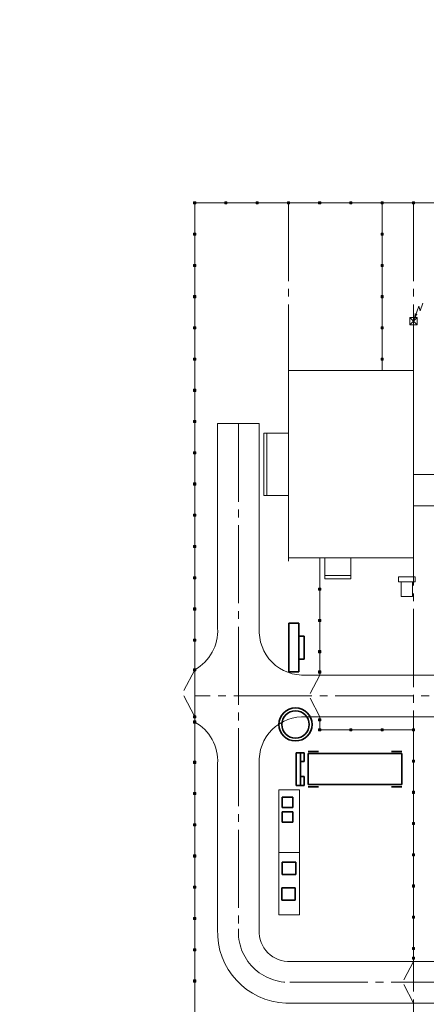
# Model space of a CAD drawing. Header units: millimetres. Extents: x 0 to 420, y 0 to 297.
# Tile 2 of 17: x 0 to 78, y 108 to 297. Entities that reach past the tile are written whole.
import ezdxf

# ---------------------------------------------------------------- set-up
doc = ezdxf.new("R2010")
doc.units = ezdxf.units.MM
for name, pattern in [('K5LT_AXLED', [19.5, 15, -1.5, 1.5, -1.5]), ('K5LT_BASIC', [0]), ('K5LT_THIN', [0])]:
    doc.linetypes.add(name, pattern=pattern)

# ---------------------------------------------------------------- blocks, each defined once
blk = doc.blocks.new('U145')
at = {"color": 4, "linetype": 'K5LT_THIN', "lineweight": 9, "true_color": 0x00ffff}
for p, q in [((51.6, 193.6), (51.6, 229.6)), ((51.6, 229.6), (75.6, 229.6)), ((75.6, 229.6), (75.6, 193.6)), ((75.6, 193.6), (51.6, 193.6))]:
    blk.add_line(p, q, dxfattribs=at)
blk = doc.blocks.new('U146')
at = {"color": 4, "linetype": 'K5LT_THIN', "lineweight": 9, "true_color": 0x00ffff}
for p, q in [((75.6, 209.6), (75.6, 203.6)), ((80.35, 209.6), (75.6, 209.6)), ((80.35, 203.6), (80.35, 209.6)), ((75.6, 203.6), (80.35, 203.6))]:
    blk.add_line(p, q, dxfattribs=at)
blk = doc.blocks.new('U147')
at = {"color": 4, "linetype": 'K5LT_THIN', "lineweight": 9, "true_color": 0x00ffff}
for p, q in [((58.6, 193.6), (58.6, 189.6)), ((63.6, 193.6), (58.6, 193.6)), ((63.6, 189.6), (63.6, 193.6)), ((58.6, 189.6), (63.6, 189.6))]:
    blk.add_line(p, q, dxfattribs=at)
blk = doc.blocks.new('U148')
at = {"color": 4, "linetype": 'K5LT_THIN', "lineweight": 9, "true_color": 0x00ffff}
for p, q in [((46.85, 205.6), (46.85, 217.6)), ((46.85, 217.6), (51.6, 217.6)), ((51.6, 217.6), (51.6, 205.6)), ((51.6, 205.6), (46.85, 205.6))]:
    blk.add_line(p, q, dxfattribs=at)
blk = doc.blocks.new('U164')
at = {"color": 3, "linetype": 'K5LT_BASIC', "lineweight": 35, "true_color": 0x00ff00}
for p, q in [((50.41, 135.18), (50.41, 132.78)), ((53.01, 135.18), (50.41, 135.18)), ((53.01, 132.78), (53.01, 135.18)), ((50.41, 132.78), (53.01, 132.78))]:
    blk.add_line(p, q, dxfattribs=at)
blk = doc.blocks.new('U165')
at = {"color": 3, "linetype": 'K5LT_BASIC', "lineweight": 35, "true_color": 0x00ff00}
for p, q in [((50.31, 130.25), (50.31, 127.85)), ((52.91, 130.25), (50.31, 130.25)), ((52.91, 127.85), (52.91, 130.25)), ((50.31, 127.85), (52.91, 127.85))]:
    blk.add_line(p, q, dxfattribs=at)
blk = doc.blocks.new('U166')
at = {"color": 3, "linetype": 'K5LT_BASIC', "lineweight": 35, "true_color": 0x00ff00}
for p, q in [((52.43, 147.65), (50.43, 147.65)), ((50.43, 147.65), (50.43, 145.65)), ((52.43, 145.65), (52.43, 147.65)), ((50.43, 145.65), (52.43, 145.65))]:
    blk.add_line(p, q, dxfattribs=at)
blk = doc.blocks.new('U167')
at = {"color": 3, "linetype": 'K5LT_BASIC', "lineweight": 35, "true_color": 0x00ff00}
for p, q in [((52.43, 144.85), (50.43, 144.85)), ((50.43, 144.85), (50.43, 142.85)), ((52.43, 142.85), (52.43, 144.85)), ((50.43, 142.85), (52.43, 142.85))]:
    blk.add_line(p, q, dxfattribs=at)
blk = doc.blocks.new('U168')
at = {"color": 4, "linetype": 'K5LT_THIN', "lineweight": 9, "true_color": 0x00ffff}
for p, q in [((49.73, 149.04), (49.73, 137.04)), ((53.73, 149.04), (49.73, 149.04)), ((53.73, 137.04), (53.73, 149.04)), ((49.73, 137.04), (53.73, 137.04))]:
    blk.add_line(p, q, dxfattribs=at)
blk = doc.blocks.new('U169')
at = {"color": 4, "linetype": 'K5LT_THIN', "lineweight": 9, "true_color": 0x00ffff}
for p, q in [((49.73, 137.04), (49.73, 125.04)), ((53.73, 137.04), (49.73, 137.04)), ((53.73, 125.04), (53.73, 137.04)), ((49.73, 125.04), (53.73, 125.04))]:
    blk.add_line(p, q, dxfattribs=at)
blk = doc.blocks.new('U298')
blk.add_hatch(color=7).paths.add_polyline_path([(75.8, 262), (75.4, 262), (75.4, 261.6), (75.8, 261.6)])
at = {"color": 4, "linetype": 'K5LT_THIN', "lineweight": 9, "true_color": 0x00ffff}
for p, q in [((75.8, 262), (75.4, 262)), ((75.4, 262), (75.4, 261.6)), ((75.4, 261.6), (75.8, 261.6)), ((75.8, 261.6), (75.8, 262))]:
    blk.add_line(p, q, dxfattribs=at)
blk = doc.blocks.new('U299')
blk.add_hatch(color=7).paths.add_polyline_path([(69.8, 262), (69.4, 262), (69.4, 261.6), (69.8, 261.6)])
at = {"color": 4, "linetype": 'K5LT_THIN', "lineweight": 9, "true_color": 0x00ffff}
for p, q in [((69.8, 262), (69.4, 262)), ((69.4, 262), (69.4, 261.6)), ((69.4, 261.6), (69.8, 261.6)), ((69.8, 261.6), (69.8, 262))]:
    blk.add_line(p, q, dxfattribs=at)
blk = doc.blocks.new('U300')
blk.add_hatch(color=7).paths.add_polyline_path([(63.8, 262), (63.4, 262), (63.4, 261.6), (63.8, 261.6)])
at = {"color": 4, "linetype": 'K5LT_THIN', "lineweight": 9, "true_color": 0x00ffff}
for p, q in [((63.8, 262), (63.4, 262)), ((63.4, 262), (63.4, 261.6)), ((63.4, 261.6), (63.8, 261.6)), ((63.8, 261.6), (63.8, 262))]:
    blk.add_line(p, q, dxfattribs=at)
blk = doc.blocks.new('U301')
blk.add_hatch(color=7).paths.add_polyline_path([(57.8, 262), (57.4, 262), (57.4, 261.6), (57.8, 261.6)])
at = {"color": 4, "linetype": 'K5LT_THIN', "lineweight": 9, "true_color": 0x00ffff}
for p, q in [((57.8, 262), (57.4, 262)), ((57.4, 262), (57.4, 261.6)), ((57.4, 261.6), (57.8, 261.6)), ((57.8, 261.6), (57.8, 262))]:
    blk.add_line(p, q, dxfattribs=at)
blk = doc.blocks.new('U302')
blk.add_hatch(color=7).paths.add_polyline_path([(51.8, 262), (51.4, 262), (51.4, 261.6), (51.8, 261.6)])
at = {"color": 4, "linetype": 'K5LT_THIN', "lineweight": 9, "true_color": 0x00ffff}
for p, q in [((51.8, 262), (51.4, 262)), ((51.4, 262), (51.4, 261.6)), ((51.4, 261.6), (51.8, 261.6)), ((51.8, 261.6), (51.8, 262))]:
    blk.add_line(p, q, dxfattribs=at)
blk = doc.blocks.new('U303')
blk.add_hatch(color=7).paths.add_polyline_path([(45.8, 262), (45.4, 262), (45.4, 261.6), (45.8, 261.6)])
at = {"color": 4, "linetype": 'K5LT_THIN', "lineweight": 9, "true_color": 0x00ffff}
for p, q in [((45.8, 262), (45.4, 262)), ((45.4, 262), (45.4, 261.6)), ((45.4, 261.6), (45.8, 261.6)), ((45.8, 261.6), (45.8, 262))]:
    blk.add_line(p, q, dxfattribs=at)
blk = doc.blocks.new('U304')
blk.add_hatch(color=7).paths.add_polyline_path([(33.8, 262), (33.4, 262), (33.4, 261.6), (33.8, 261.6)])
at = {"color": 4, "linetype": 'K5LT_THIN', "lineweight": 9, "true_color": 0x00ffff}
for p, q in [((33.8, 262), (33.4, 262)), ((33.4, 262), (33.4, 261.6)), ((33.4, 261.6), (33.8, 261.6)), ((33.8, 261.6), (33.8, 262))]:
    blk.add_line(p, q, dxfattribs=at)
blk = doc.blocks.new('U305')
blk.add_hatch(color=7).paths.add_polyline_path([(39.8, 262), (39.4, 262), (39.4, 261.6), (39.8, 261.6)])
at = {"color": 4, "linetype": 'K5LT_THIN', "lineweight": 9, "true_color": 0x00ffff}
for p, q in [((39.8, 262), (39.4, 262)), ((39.4, 262), (39.4, 261.6)), ((39.4, 261.6), (39.8, 261.6)), ((39.8, 261.6), (39.8, 262))]:
    blk.add_line(p, q, dxfattribs=at)
blk = doc.blocks.new('U306')
blk.add_hatch(color=7).paths.add_polyline_path([(33.8, 183.6), (33.8, 184), (33.4, 184), (33.4, 183.6)])
at = {"color": 4, "linetype": 'K5LT_THIN', "lineweight": 9, "true_color": 0x00ffff}
for p, q in [((33.4, 184), (33.4, 183.6)), ((33.8, 184), (33.4, 184)), ((33.4, 183.6), (33.8, 183.6)), ((33.8, 183.6), (33.8, 184))]:
    blk.add_line(p, q, dxfattribs=at)
blk = doc.blocks.new('U307')
blk.add_hatch(color=7).paths.add_polyline_path([(33.8, 189.6), (33.8, 190), (33.4, 190), (33.4, 189.6)])
at = {"color": 4, "linetype": 'K5LT_THIN', "lineweight": 9, "true_color": 0x00ffff}
for p, q in [((33.4, 190), (33.4, 189.6)), ((33.8, 190), (33.4, 190)), ((33.4, 189.6), (33.8, 189.6)), ((33.8, 189.6), (33.8, 190))]:
    blk.add_line(p, q, dxfattribs=at)
blk = doc.blocks.new('U308')
blk.add_hatch(color=7).paths.add_polyline_path([(33.8, 195.6), (33.8, 196), (33.4, 196), (33.4, 195.6)])
at = {"color": 4, "linetype": 'K5LT_THIN', "lineweight": 9, "true_color": 0x00ffff}
for p, q in [((33.4, 196), (33.4, 195.6)), ((33.8, 196), (33.4, 196)), ((33.4, 195.6), (33.8, 195.6)), ((33.8, 195.6), (33.8, 196))]:
    blk.add_line(p, q, dxfattribs=at)
blk = doc.blocks.new('U309')
blk.add_hatch(color=7).paths.add_polyline_path([(33.8, 219.6), (33.8, 220), (33.4, 220), (33.4, 219.6)])
at = {"color": 4, "linetype": 'K5LT_THIN', "lineweight": 9, "true_color": 0x00ffff}
for p, q in [((33.4, 220), (33.4, 219.6)), ((33.8, 220), (33.4, 220)), ((33.4, 219.6), (33.8, 219.6)), ((33.8, 219.6), (33.8, 220))]:
    blk.add_line(p, q, dxfattribs=at)
blk = doc.blocks.new('U310')
blk.add_hatch(color=7).paths.add_polyline_path([(33.8, 213.6), (33.8, 214), (33.4, 214), (33.4, 213.6)])
at = {"color": 4, "linetype": 'K5LT_THIN', "lineweight": 9, "true_color": 0x00ffff}
for p, q in [((33.4, 214), (33.4, 213.6)), ((33.8, 214), (33.4, 214)), ((33.8, 213.6), (33.8, 214)), ((33.4, 213.6), (33.8, 213.6))]:
    blk.add_line(p, q, dxfattribs=at)
blk = doc.blocks.new('U311')
blk.add_hatch(color=7).paths.add_polyline_path([(33.8, 207.6), (33.8, 208), (33.4, 208), (33.4, 207.6)])
at = {"color": 4, "linetype": 'K5LT_THIN', "lineweight": 9, "true_color": 0x00ffff}
for p, q in [((33.4, 208), (33.4, 207.6)), ((33.8, 208), (33.4, 208)), ((33.4, 207.6), (33.8, 207.6)), ((33.8, 207.6), (33.8, 208))]:
    blk.add_line(p, q, dxfattribs=at)
blk = doc.blocks.new('U312')
blk.add_hatch(color=7).paths.add_polyline_path([(33.8, 201.6), (33.8, 202), (33.4, 202), (33.4, 201.6)])
at = {"color": 4, "linetype": 'K5LT_THIN', "lineweight": 9, "true_color": 0x00ffff}
for p, q in [((33.4, 202), (33.4, 201.6)), ((33.8, 202), (33.4, 202)), ((33.4, 201.6), (33.8, 201.6)), ((33.8, 201.6), (33.8, 202))]:
    blk.add_line(p, q, dxfattribs=at)
blk = doc.blocks.new('U313')
blk.add_hatch(color=7).paths.add_polyline_path([(33.8, 225.6), (33.8, 226), (33.4, 226), (33.4, 225.6)])
at = {"color": 4, "linetype": 'K5LT_THIN', "lineweight": 9, "true_color": 0x00ffff}
for p, q in [((33.4, 226), (33.4, 225.6)), ((33.8, 226), (33.4, 226)), ((33.4, 225.6), (33.8, 225.6)), ((33.8, 225.6), (33.8, 226))]:
    blk.add_line(p, q, dxfattribs=at)
blk = doc.blocks.new('U314')
blk.add_hatch(color=7).paths.add_polyline_path([(33.8, 231.6), (33.8, 232), (33.4, 232), (33.4, 231.6)])
at = {"color": 4, "linetype": 'K5LT_THIN', "lineweight": 9, "true_color": 0x00ffff}
for p, q in [((33.4, 232), (33.4, 231.6)), ((33.8, 232), (33.4, 232)), ((33.4, 231.6), (33.8, 231.6)), ((33.8, 231.6), (33.8, 232))]:
    blk.add_line(p, q, dxfattribs=at)
blk = doc.blocks.new('U315')
blk.add_hatch(color=7).paths.add_polyline_path([(33.8, 237.6), (33.8, 238), (33.4, 238), (33.4, 237.6)])
at = {"color": 4, "linetype": 'K5LT_THIN', "lineweight": 9, "true_color": 0x00ffff}
for p, q in [((33.4, 238), (33.4, 237.6)), ((33.8, 238), (33.4, 238)), ((33.4, 237.6), (33.8, 237.6)), ((33.8, 237.6), (33.8, 238))]:
    blk.add_line(p, q, dxfattribs=at)
blk = doc.blocks.new('U316')
blk.add_hatch(color=7).paths.add_polyline_path([(33.8, 249.6), (33.8, 250), (33.4, 250), (33.4, 249.6)])
at = {"color": 4, "linetype": 'K5LT_THIN', "lineweight": 9, "true_color": 0x00ffff}
for p, q in [((33.4, 250), (33.4, 249.6)), ((33.8, 250), (33.4, 250)), ((33.8, 249.6), (33.8, 250)), ((33.4, 249.6), (33.8, 249.6))]:
    blk.add_line(p, q, dxfattribs=at)
blk = doc.blocks.new('U317')
blk.add_hatch(color=7).paths.add_polyline_path([(33.8, 243.6), (33.8, 244), (33.4, 244), (33.4, 243.6)])
at = {"color": 4, "linetype": 'K5LT_THIN', "lineweight": 9, "true_color": 0x00ffff}
for p, q in [((33.4, 244), (33.4, 243.6)), ((33.8, 244), (33.4, 244)), ((33.8, 243.6), (33.8, 244)), ((33.4, 243.6), (33.8, 243.6))]:
    blk.add_line(p, q, dxfattribs=at)
blk = doc.blocks.new('U318')
blk.add_hatch(color=7).paths.add_polyline_path([(33.8, 255.6), (33.8, 256), (33.4, 256), (33.4, 255.6)])
at = {"color": 4, "linetype": 'K5LT_THIN', "lineweight": 9, "true_color": 0x00ffff}
for p, q in [((33.4, 256), (33.4, 255.6)), ((33.8, 256), (33.4, 256)), ((33.4, 255.6), (33.8, 255.6)), ((33.8, 255.6), (33.8, 256))]:
    blk.add_line(p, q, dxfattribs=at)
blk = doc.blocks.new('U319')
blk.add_hatch(color=7).paths.add_polyline_path([(33.8, 249.6), (33.8, 250), (33.4, 250), (33.4, 249.6)])
at = {"color": 4, "linetype": 'K5LT_THIN', "lineweight": 9, "true_color": 0x00ffff}
for p, q in [((33.4, 250), (33.4, 249.6)), ((33.8, 250), (33.4, 250)), ((33.8, 249.6), (33.8, 250)), ((33.4, 249.6), (33.8, 249.6))]:
    blk.add_line(p, q, dxfattribs=at)
blk = doc.blocks.new('U320')
blk.add_hatch(color=7).paths.add_polyline_path([(33.8, 261.6), (33.8, 262), (33.4, 262), (33.4, 261.6)])
at = {"color": 4, "linetype": 'K5LT_THIN', "lineweight": 9, "true_color": 0x00ffff}
for p, q in [((33.4, 262), (33.4, 261.6)), ((33.8, 262), (33.4, 262)), ((33.4, 261.6), (33.8, 261.6)), ((33.8, 261.6), (33.8, 262))]:
    blk.add_line(p, q, dxfattribs=at)
blk = doc.blocks.new('U324')
blk.add_hatch(color=7).paths.add_polyline_path([(33.8, 124.14), (33.8, 124.54), (33.4, 124.54), (33.4, 124.14)])
at = {"color": 4, "linetype": 'K5LT_THIN', "lineweight": 9, "true_color": 0x00ffff}
for p, q in [((33.4, 124.54), (33.4, 124.14)), ((33.8, 124.54), (33.4, 124.54)), ((33.4, 124.14), (33.8, 124.14)), ((33.8, 124.14), (33.8, 124.54))]:
    blk.add_line(p, q, dxfattribs=at)
blk = doc.blocks.new('U325')
blk.add_hatch(color=7).paths.add_polyline_path([(33.8, 118.14), (33.8, 118.54), (33.4, 118.54), (33.4, 118.14)])
at = {"color": 4, "linetype": 'K5LT_THIN', "lineweight": 9, "true_color": 0x00ffff}
for p, q in [((33.4, 118.54), (33.4, 118.14)), ((33.8, 118.54), (33.4, 118.54)), ((33.4, 118.14), (33.8, 118.14)), ((33.8, 118.14), (33.8, 118.54))]:
    blk.add_line(p, q, dxfattribs=at)
blk = doc.blocks.new('U326')
blk.add_hatch(color=7).paths.add_polyline_path([(33.8, 112.14), (33.8, 112.54), (33.4, 112.54), (33.4, 112.14)])
at = {"color": 4, "linetype": 'K5LT_THIN', "lineweight": 9, "true_color": 0x00ffff}
for p, q in [((33.4, 112.54), (33.4, 112.14)), ((33.8, 112.54), (33.4, 112.54)), ((33.4, 112.14), (33.8, 112.14)), ((33.8, 112.14), (33.8, 112.54))]:
    blk.add_line(p, q, dxfattribs=at)
blk = doc.blocks.new('U328')
blk.add_hatch(color=7).paths.add_polyline_path([(33.8, 130.14), (33.8, 130.54), (33.4, 130.54), (33.4, 130.14)])
at = {"color": 4, "linetype": 'K5LT_THIN', "lineweight": 9, "true_color": 0x00ffff}
for p, q in [((33.4, 130.54), (33.4, 130.14)), ((33.8, 130.54), (33.4, 130.54)), ((33.8, 130.14), (33.8, 130.54)), ((33.4, 130.14), (33.8, 130.14))]:
    blk.add_line(p, q, dxfattribs=at)
blk = doc.blocks.new('U329')
blk.add_hatch(color=7).paths.add_polyline_path([(33.8, 136.14), (33.8, 136.54), (33.4, 136.54), (33.4, 136.14)])
at = {"color": 4, "linetype": 'K5LT_THIN', "lineweight": 9, "true_color": 0x00ffff}
for p, q in [((33.4, 136.54), (33.4, 136.14)), ((33.8, 136.54), (33.4, 136.54)), ((33.8, 136.14), (33.8, 136.54)), ((33.4, 136.14), (33.8, 136.14))]:
    blk.add_line(p, q, dxfattribs=at)
blk = doc.blocks.new('U330')
blk.add_hatch(color=7).paths.add_polyline_path([(33.8, 142.14), (33.8, 142.54), (33.4, 142.54), (33.4, 142.14)])
at = {"color": 4, "linetype": 'K5LT_THIN', "lineweight": 9, "true_color": 0x00ffff}
for p, q in [((33.4, 142.54), (33.4, 142.14)), ((33.8, 142.54), (33.4, 142.54)), ((33.4, 142.14), (33.8, 142.14)), ((33.8, 142.14), (33.8, 142.54))]:
    blk.add_line(p, q, dxfattribs=at)
blk = doc.blocks.new('U331')
blk.add_hatch(color=7).paths.add_polyline_path([(33.8, 171.92), (33.8, 172.32), (33.4, 172.32), (33.4, 171.92)])
at = {"color": 4, "linetype": 'K5LT_THIN', "lineweight": 9, "true_color": 0x00ffff}
for p, q in [((33.4, 172.32), (33.4, 171.92)), ((33.8, 172.32), (33.4, 172.32)), ((33.8, 171.92), (33.8, 172.32)), ((33.4, 171.92), (33.8, 171.92))]:
    blk.add_line(p, q, dxfattribs=at)
blk = doc.blocks.new('U332')
blk.add_hatch(color=7).paths.add_polyline_path([(33.8, 161.88), (33.8, 162.28), (33.4, 162.28), (33.4, 161.88)])
at = {"color": 4, "linetype": 'K5LT_THIN', "lineweight": 9, "true_color": 0x00ffff}
for p, q in [((33.4, 162.28), (33.4, 161.88)), ((33.8, 162.28), (33.4, 162.28)), ((33.4, 161.88), (33.8, 161.88)), ((33.8, 161.88), (33.8, 162.28))]:
    blk.add_line(p, q, dxfattribs=at)
blk = doc.blocks.new('U333')
blk.add_hatch(color=7).paths.add_polyline_path([(33.8, 177.6), (33.8, 178), (33.4, 178), (33.4, 177.6)])
at = {"color": 4, "linetype": 'K5LT_THIN', "lineweight": 9, "true_color": 0x00ffff}
for p, q in [((33.4, 178), (33.4, 177.6)), ((33.8, 178), (33.4, 178)), ((33.8, 177.6), (33.8, 178)), ((33.4, 177.6), (33.8, 177.6))]:
    blk.add_line(p, q, dxfattribs=at)
blk = doc.blocks.new('U334')
blk.add_hatch(color=7).paths.add_polyline_path([(33.8, 171.92), (33.8, 172.32), (33.4, 172.32), (33.4, 171.92)])
at = {"color": 4, "linetype": 'K5LT_THIN', "lineweight": 9, "true_color": 0x00ffff}
for p, q in [((33.4, 172.32), (33.4, 171.92)), ((33.8, 172.32), (33.4, 172.32)), ((33.8, 171.92), (33.8, 172.32)), ((33.4, 171.92), (33.8, 171.92))]:
    blk.add_line(p, q, dxfattribs=at)
blk = doc.blocks.new('U335')
blk.add_hatch(color=7).paths.add_polyline_path([(33.8, 162.9), (33.8, 163.3), (33.4, 163.3), (33.4, 162.9)])
at = {"color": 4, "linetype": 'K5LT_THIN', "lineweight": 9, "true_color": 0x00ffff}
for p, q in [((33.4, 163.3), (33.4, 162.9)), ((33.8, 163.3), (33.4, 163.3)), ((33.4, 162.9), (33.8, 162.9)), ((33.8, 162.9), (33.8, 163.3))]:
    blk.add_line(p, q, dxfattribs=at)
blk = doc.blocks.new('U336')
blk.add_hatch(color=7).paths.add_polyline_path([(33.8, 148.14), (33.8, 148.54), (33.4, 148.54), (33.4, 148.14)])
at = {"color": 4, "linetype": 'K5LT_THIN', "lineweight": 9, "true_color": 0x00ffff}
for p, q in [((33.4, 148.54), (33.4, 148.14)), ((33.8, 148.54), (33.4, 148.54)), ((33.4, 148.14), (33.8, 148.14)), ((33.8, 148.14), (33.8, 148.54))]:
    blk.add_line(p, q, dxfattribs=at)
blk = doc.blocks.new('U337')
blk.add_hatch(color=7).paths.add_polyline_path([(33.8, 142.14), (33.8, 142.54), (33.4, 142.54), (33.4, 142.14)])
at = {"color": 4, "linetype": 'K5LT_THIN', "lineweight": 9, "true_color": 0x00ffff}
for p, q in [((33.4, 142.54), (33.4, 142.14)), ((33.8, 142.54), (33.4, 142.54)), ((33.4, 142.14), (33.8, 142.14)), ((33.8, 142.14), (33.8, 142.54))]:
    blk.add_line(p, q, dxfattribs=at)
blk = doc.blocks.new('U338')
blk.add_hatch(color=7).paths.add_polyline_path([(33.8, 154.14), (33.8, 154.54), (33.4, 154.54), (33.4, 154.14)])
at = {"color": 4, "linetype": 'K5LT_THIN', "lineweight": 9, "true_color": 0x00ffff}
for p, q in [((33.4, 154.54), (33.4, 154.14)), ((33.8, 154.54), (33.4, 154.54)), ((33.4, 154.14), (33.8, 154.14)), ((33.8, 154.14), (33.8, 154.54))]:
    blk.add_line(p, q, dxfattribs=at)
blk = doc.blocks.new('U371')
blk.add_hatch(color=7).paths.add_polyline_path([(69.8, 231.6), (69.8, 232), (69.4, 232), (69.4, 231.6)])
at = {"color": 4, "linetype": 'K5LT_THIN', "lineweight": 9, "true_color": 0x00ffff}
for p, q in [((69.4, 232), (69.4, 231.6)), ((69.8, 232), (69.4, 232)), ((69.4, 231.6), (69.8, 231.6)), ((69.8, 231.6), (69.8, 232))]:
    blk.add_line(p, q, dxfattribs=at)
blk = doc.blocks.new('U372')
blk.add_hatch(color=7).paths.add_polyline_path([(69.8, 237.6), (69.8, 238), (69.4, 238), (69.4, 237.6)])
at = {"color": 4, "linetype": 'K5LT_THIN', "lineweight": 9, "true_color": 0x00ffff}
for p, q in [((69.4, 238), (69.4, 237.6)), ((69.8, 238), (69.4, 238)), ((69.4, 237.6), (69.8, 237.6)), ((69.8, 237.6), (69.8, 238))]:
    blk.add_line(p, q, dxfattribs=at)
blk = doc.blocks.new('U373')
blk.add_hatch(color=7).paths.add_polyline_path([(69.8, 243.6), (69.8, 244), (69.4, 244), (69.4, 243.6)])
at = {"color": 4, "linetype": 'K5LT_THIN', "lineweight": 9, "true_color": 0x00ffff}
for p, q in [((69.4, 244), (69.4, 243.6)), ((69.8, 244), (69.4, 244)), ((69.8, 243.6), (69.8, 244)), ((69.4, 243.6), (69.8, 243.6))]:
    blk.add_line(p, q, dxfattribs=at)
blk = doc.blocks.new('U374')
blk.add_hatch(color=7).paths.add_polyline_path([(69.8, 255.6), (69.8, 256), (69.4, 256), (69.4, 255.6)])
at = {"color": 4, "linetype": 'K5LT_THIN', "lineweight": 9, "true_color": 0x00ffff}
for p, q in [((69.4, 256), (69.4, 255.6)), ((69.8, 256), (69.4, 256)), ((69.4, 255.6), (69.8, 255.6)), ((69.8, 255.6), (69.8, 256))]:
    blk.add_line(p, q, dxfattribs=at)
blk = doc.blocks.new('U375')
blk.add_hatch(color=7).paths.add_polyline_path([(69.8, 249.6), (69.8, 250), (69.4, 250), (69.4, 249.6)])
at = {"color": 4, "linetype": 'K5LT_THIN', "lineweight": 9, "true_color": 0x00ffff}
for p, q in [((69.4, 250), (69.4, 249.6)), ((69.8, 250), (69.4, 250)), ((69.8, 249.6), (69.8, 250)), ((69.4, 249.6), (69.8, 249.6))]:
    blk.add_line(p, q, dxfattribs=at)
blk = doc.blocks.new('U376')
blk.add_hatch(color=7).paths.add_polyline_path([(69.8, 255.6), (69.8, 256), (69.4, 256), (69.4, 255.6)])
at = {"color": 4, "linetype": 'K5LT_THIN', "lineweight": 9, "true_color": 0x00ffff}
for p, q in [((69.4, 256), (69.4, 255.6)), ((69.8, 256), (69.4, 256)), ((69.4, 255.6), (69.8, 255.6)), ((69.8, 255.6), (69.8, 256))]:
    blk.add_line(p, q, dxfattribs=at)
blk = doc.blocks.new('U377')
blk.add_hatch(color=7).paths.add_polyline_path([(57.8, 162.3), (57.8, 162.7), (57.4, 162.7), (57.4, 162.3)])
at = {"color": 4, "linetype": 'K5LT_THIN', "lineweight": 9, "true_color": 0x00ffff}
for p, q in [((57.4, 162.7), (57.4, 162.3)), ((57.8, 162.7), (57.4, 162.7)), ((57.8, 162.3), (57.8, 162.7)), ((57.4, 162.3), (57.8, 162.3))]:
    blk.add_line(p, q, dxfattribs=at)
blk = doc.blocks.new('U378')
blk.add_hatch(color=7).paths.add_polyline_path([(57.8, 171.5), (57.8, 171.9), (57.4, 171.9), (57.4, 171.5)])
at = {"color": 4, "linetype": 'K5LT_THIN', "lineweight": 9, "true_color": 0x00ffff}
for p, q in [((57.4, 171.9), (57.4, 171.5)), ((57.8, 171.9), (57.4, 171.9)), ((57.4, 171.5), (57.8, 171.5)), ((57.8, 171.5), (57.8, 171.9))]:
    blk.add_line(p, q, dxfattribs=at)
blk = doc.blocks.new('U379')
blk.add_hatch(color=7).paths.add_polyline_path([(57.8, 175.4), (57.8, 175.8), (57.4, 175.8), (57.4, 175.4)])
at = {"color": 4, "linetype": 'K5LT_THIN', "lineweight": 9, "true_color": 0x00ffff}
for p, q in [((57.4, 175.8), (57.4, 175.4)), ((57.8, 175.8), (57.4, 175.8)), ((57.4, 175.4), (57.8, 175.4)), ((57.8, 175.4), (57.8, 175.8))]:
    blk.add_line(p, q, dxfattribs=at)
blk = doc.blocks.new('U380')
blk.add_hatch(color=7).paths.add_polyline_path([(57.8, 187.4), (57.8, 187.8), (57.4, 187.8), (57.4, 187.4)])
at = {"color": 4, "linetype": 'K5LT_THIN', "lineweight": 9, "true_color": 0x00ffff}
for p, q in [((57.4, 187.8), (57.4, 187.4)), ((57.8, 187.8), (57.4, 187.8)), ((57.4, 187.4), (57.8, 187.4)), ((57.8, 187.4), (57.8, 187.8))]:
    blk.add_line(p, q, dxfattribs=at)
blk = doc.blocks.new('U381')
blk.add_hatch(color=7).paths.add_polyline_path([(57.8, 181.4), (57.8, 181.8), (57.4, 181.8), (57.4, 181.4)])
at = {"color": 4, "linetype": 'K5LT_THIN', "lineweight": 9, "true_color": 0x00ffff}
for p, q in [((57.4, 181.8), (57.4, 181.4)), ((57.8, 181.8), (57.4, 181.8)), ((57.8, 181.4), (57.8, 181.8)), ((57.4, 181.4), (57.8, 181.4))]:
    blk.add_line(p, q, dxfattribs=at)
blk = doc.blocks.new('U382')
blk.add_hatch(color=7).paths.add_polyline_path([(57.8, 187.4), (57.8, 187.8), (57.4, 187.8), (57.4, 187.4)])
at = {"color": 4, "linetype": 'K5LT_THIN', "lineweight": 9, "true_color": 0x00ffff}
for p, q in [((57.4, 187.8), (57.4, 187.4)), ((57.8, 187.8), (57.4, 187.8)), ((57.4, 187.4), (57.8, 187.4)), ((57.8, 187.4), (57.8, 187.8))]:
    blk.add_line(p, q, dxfattribs=at)
blk = doc.blocks.new('U383')
blk.add_hatch(color=7).paths.add_polyline_path([(75.8, 160.78), (75.4, 160.78), (75.4, 160.38), (75.8, 160.38)])
at = {"color": 4, "linetype": 'K5LT_THIN', "lineweight": 9, "true_color": 0x00ffff}
for p, q in [((75.8, 160.78), (75.4, 160.78)), ((75.4, 160.78), (75.4, 160.38)), ((75.8, 160.38), (75.8, 160.78)), ((75.4, 160.38), (75.8, 160.38))]:
    blk.add_line(p, q, dxfattribs=at)
blk = doc.blocks.new('U384')
blk.add_hatch(color=7).paths.add_polyline_path([(69.8, 160.78), (69.4, 160.78), (69.4, 160.38), (69.8, 160.38)])
at = {"color": 4, "linetype": 'K5LT_THIN', "lineweight": 9, "true_color": 0x00ffff}
for p, q in [((69.8, 160.78), (69.4, 160.78)), ((69.4, 160.78), (69.4, 160.38)), ((69.8, 160.38), (69.8, 160.78)), ((69.4, 160.38), (69.8, 160.38))]:
    blk.add_line(p, q, dxfattribs=at)
blk = doc.blocks.new('U385')
blk.add_hatch(color=7).paths.add_polyline_path([(63.8, 160.78), (63.4, 160.78), (63.4, 160.38), (63.8, 160.38)])
at = {"color": 4, "linetype": 'K5LT_THIN', "lineweight": 9, "true_color": 0x00ffff}
for p, q in [((63.8, 160.78), (63.4, 160.78)), ((63.4, 160.78), (63.4, 160.38)), ((63.8, 160.38), (63.8, 160.78)), ((63.4, 160.38), (63.8, 160.38))]:
    blk.add_line(p, q, dxfattribs=at)
blk = doc.blocks.new('U386')
blk.add_hatch(color=7).paths.add_polyline_path([(57.8, 160.78), (57.4, 160.78), (57.4, 160.38), (57.8, 160.38)])
at = {"color": 4, "linetype": 'K5LT_THIN', "lineweight": 9, "true_color": 0x00ffff}
for p, q in [((57.8, 160.78), (57.4, 160.78)), ((57.4, 160.78), (57.4, 160.38)), ((57.8, 160.38), (57.8, 160.78)), ((57.4, 160.38), (57.8, 160.38))]:
    blk.add_line(p, q, dxfattribs=at)
blk = doc.blocks.new('U387')
blk.add_hatch(color=7).paths.add_polyline_path([(75.8, 130.38), (75.8, 130.78), (75.4, 130.78), (75.4, 130.38)])
at = {"color": 4, "linetype": 'K5LT_THIN', "lineweight": 9, "true_color": 0x00ffff}
for p, q in [((75.4, 130.78), (75.4, 130.38)), ((75.8, 130.78), (75.4, 130.78)), ((75.8, 130.38), (75.8, 130.78)), ((75.4, 130.38), (75.8, 130.38))]:
    blk.add_line(p, q, dxfattribs=at)
blk = doc.blocks.new('U388')
blk.add_hatch(color=7).paths.add_polyline_path([(75.8, 124.38), (75.8, 124.78), (75.4, 124.78), (75.4, 124.38)])
at = {"color": 4, "linetype": 'K5LT_THIN', "lineweight": 9, "true_color": 0x00ffff}
for p, q in [((75.4, 124.78), (75.4, 124.38)), ((75.8, 124.78), (75.4, 124.78)), ((75.4, 124.38), (75.8, 124.38)), ((75.8, 124.38), (75.8, 124.78))]:
    blk.add_line(p, q, dxfattribs=at)
blk = doc.blocks.new('U389')
blk.add_hatch(color=7).paths.add_polyline_path([(75.8, 118.38), (75.8, 118.78), (75.4, 118.78), (75.4, 118.38)])
at = {"color": 4, "linetype": 'K5LT_THIN', "lineweight": 9, "true_color": 0x00ffff}
for p, q in [((75.4, 118.78), (75.4, 118.38)), ((75.8, 118.78), (75.4, 118.78)), ((75.4, 118.38), (75.8, 118.38)), ((75.8, 118.38), (75.8, 118.78))]:
    blk.add_line(p, q, dxfattribs=at)
blk = doc.blocks.new('U390')
blk.add_hatch(color=7).paths.add_polyline_path([(75.8, 116.5), (75.8, 116.9), (75.4, 116.9), (75.4, 116.5)])
at = {"color": 4, "linetype": 'K5LT_THIN', "lineweight": 9, "true_color": 0x00ffff}
for p, q in [((75.4, 116.9), (75.4, 116.5)), ((75.8, 116.9), (75.4, 116.9)), ((75.4, 116.5), (75.8, 116.5)), ((75.8, 116.5), (75.8, 116.9))]:
    blk.add_line(p, q, dxfattribs=at)
blk = doc.blocks.new('U391')
blk.add_hatch(color=7).paths.add_polyline_path([(75.8, 136.38), (75.8, 136.78), (75.4, 136.78), (75.4, 136.38)])
at = {"color": 4, "linetype": 'K5LT_THIN', "lineweight": 9, "true_color": 0x00ffff}
for p, q in [((75.4, 136.78), (75.4, 136.38)), ((75.8, 136.78), (75.4, 136.78)), ((75.4, 136.38), (75.8, 136.38)), ((75.8, 136.38), (75.8, 136.78))]:
    blk.add_line(p, q, dxfattribs=at)
blk = doc.blocks.new('U392')
blk.add_hatch(color=7).paths.add_polyline_path([(75.8, 142.38), (75.8, 142.78), (75.4, 142.78), (75.4, 142.38)])
at = {"color": 4, "linetype": 'K5LT_THIN', "lineweight": 9, "true_color": 0x00ffff}
for p, q in [((75.4, 142.78), (75.4, 142.38)), ((75.8, 142.78), (75.4, 142.78)), ((75.4, 142.38), (75.8, 142.38)), ((75.8, 142.38), (75.8, 142.78))]:
    blk.add_line(p, q, dxfattribs=at)
blk = doc.blocks.new('U393')
blk.add_hatch(color=7).paths.add_polyline_path([(75.8, 148.38), (75.8, 148.78), (75.4, 148.78), (75.4, 148.38)])
at = {"color": 4, "linetype": 'K5LT_THIN', "lineweight": 9, "true_color": 0x00ffff}
for p, q in [((75.4, 148.78), (75.4, 148.38)), ((75.8, 148.78), (75.4, 148.78)), ((75.4, 148.38), (75.8, 148.38)), ((75.8, 148.38), (75.8, 148.78))]:
    blk.add_line(p, q, dxfattribs=at)
blk = doc.blocks.new('U394')
blk.add_hatch(color=7).paths.add_polyline_path([(75.8, 154.38), (75.8, 154.78), (75.4, 154.78), (75.4, 154.38)])
at = {"color": 4, "linetype": 'K5LT_THIN', "lineweight": 9, "true_color": 0x00ffff}
for p, q in [((75.4, 154.78), (75.4, 154.38)), ((75.8, 154.78), (75.4, 154.78)), ((75.4, 154.38), (75.8, 154.38)), ((75.8, 154.38), (75.8, 154.78))]:
    blk.add_line(p, q, dxfattribs=at)
blk = doc.blocks.new('U395')
blk.add_hatch(color=7).paths.add_polyline_path([(75.8, 148.38), (75.8, 148.78), (75.4, 148.78), (75.4, 148.38)])
at = {"color": 4, "linetype": 'K5LT_THIN', "lineweight": 9, "true_color": 0x00ffff}
for p, q in [((75.4, 148.78), (75.4, 148.38)), ((75.8, 148.78), (75.4, 148.78)), ((75.4, 148.38), (75.8, 148.38)), ((75.8, 148.38), (75.8, 148.78))]:
    blk.add_line(p, q, dxfattribs=at)
blk = doc.blocks.new('U396')
blk.add_hatch(color=7).paths.add_polyline_path([(75.8, 160.38), (75.8, 160.78), (75.4, 160.78), (75.4, 160.38)])
at = {"color": 4, "linetype": 'K5LT_THIN', "lineweight": 9, "true_color": 0x00ffff}
for p, q in [((75.4, 160.78), (75.4, 160.38)), ((75.8, 160.78), (75.4, 160.78)), ((75.8, 160.38), (75.8, 160.78)), ((75.4, 160.38), (75.8, 160.38))]:
    blk.add_line(p, q, dxfattribs=at)
blk = doc.blocks.new('U402')
at = {"color": 4, "linetype": 'K5LT_THIN', "lineweight": 9, "true_color": 0x00ffff}
for p, q in [((72.75, 189), (72.75, 190)), ((72.75, 190), (75.95, 190)), ((75.95, 190), (75.95, 189)), ((75.95, 189), (72.75, 189)), ((73.25, 186.2), (73.25, 189)), ((73.25, 189), (75.45, 189)), ((75.45, 189), (75.45, 186.2)), ((75.45, 186.2), (73.25, 186.2))]:
    blk.add_line(p, q, dxfattribs=at)
blk = doc.blocks.new('U407')
at = {"true_color": 0x070000}
blk.add_hatch(color=18, dxfattribs=at).paths.add_polyline_path([(75.6, 239.1), (76.36, 240.42), (75.88, 240.6)])
at = {"color": 4, "linetype": 'K5LT_THIN', "lineweight": 9, "true_color": 0x00ffff}
for p, q in [((76.87, 241.08), (77.4, 242.52)), ((75.6, 239.1), (76.67, 241.98)), ((76.67, 241.98), (76.87, 241.08)), ((76.3, 239.8), (74.9, 239.8)), ((74.9, 239.8), (74.9, 238.4)), ((74.9, 238.4), (76.3, 239.8)), ((76.3, 238.4), (74.9, 239.8)), ((74.9, 238.4), (76.3, 238.4)), ((75.6, 239.1), (75.6, 239.1)), ((75.6, 239.1), (75.6, 239.1)), ((75.6, 239.1), (75.6, 239.1)), ((75.6, 239.1), (75.6, 239.1)), ((75.6, 239.1), (75.6, 239.1)), ((75.6, 239.1), (75.6, 239.1)), ((75.6, 239.1), (75.6, 239.1)), ((75.6, 239.1), (75.6, 239.1)), ((75.6, 239.1), (75.6, 239.1)), ((75.6, 239.1), (75.6, 239.1)), ((75.6, 239.1), (75.6, 239.1)), ((75.6, 239.1), (75.6, 239.1)), ((75.6, 239.1), (75.6, 239.1)), ((75.6, 239.1), (75.6, 239.1)), ((75.6, 239.1), (75.6, 239.1)), ((75.6, 239.1), (75.6, 239.1)), ((75.6, 239.1), (75.6, 239.1)), ((75.6, 239.1), (75.6, 239.1)), ((76.3, 238.4), (76.3, 239.8))]:
    blk.add_line(p, q, dxfattribs=at)
for start, end in [(0, 180), (0, 180), (180, 0), (180, 0)]:
    blk.add_arc((75.6, 239.1), 0.0451, start, end, dxfattribs=at)
blk = doc.blocks.new('U423')
at = {"color": 3, "linetype": 'K5LT_BASIC', "lineweight": 35, "true_color": 0x00ff00}
for p, q in [((55.4, 156.45), (57.4, 156.45)), ((73.4, 156.05), (55.4, 156.05)), ((55.4, 156.05), (55.4, 150.05)), ((73.4, 156.45), (71.4, 156.45)), ((73.4, 150.05), (73.4, 156.05)), ((55.4, 150.05), (73.4, 150.05)), ((55.4, 149.65), (57.4, 149.65)), ((73.4, 149.65), (71.4, 149.65))]:
    blk.add_line(p, q, dxfattribs=at)
blk = doc.blocks.new('U424')
at = {"color": 3, "linetype": 'K5LT_BASIC', "lineweight": 35, "true_color": 0x00ff00}
for p, q in [((53.06, 149.92), (53.06, 156.17)), ((53.06, 156.17), (53.94, 156.17)), ((53.94, 156.17), (53.94, 149.92)), ((53.94, 154.5), (53.94, 156.17)), ((53.94, 156.17), (54.63, 156.17)), ((54.63, 156.17), (54.63, 154.5)), ((54.63, 154.5), (53.94, 154.5)), ((54.63, 151.59), (53.94, 151.59)), ((53.94, 151.59), (53.94, 149.92)), ((54.63, 149.92), (54.63, 151.59)), ((53.94, 149.92), (53.06, 149.92)), ((53.94, 149.92), (54.63, 149.92))]:
    blk.add_line(p, q, dxfattribs=at)
blk = doc.blocks.new('U437')
at = {"color": 3, "linetype": 'K5LT_BASIC', "lineweight": 35, "true_color": 0x00ff00}
for p, q in [((51.67, 171.7), (51.67, 181.07)), ((51.67, 181.07), (53.59, 181.07)), ((53.59, 181.07), (53.59, 171.7)), ((53.59, 174.17), (53.59, 178.6)), ((53.59, 178.6), (54.63, 178.6)), ((54.63, 178.6), (54.63, 174.17)), ((54.63, 174.17), (53.59, 174.17)), ((53.59, 171.7), (51.67, 171.7))]:
    blk.add_line(p, q, dxfattribs=at)

msp = doc.modelspace()

# ---------------------------------------------------------------- linework, layer by layer
at = {"color": 4, "linetype": 'K5LT_THIN', "lineweight": 9, "true_color": 0x00ffff}
for p, q in [((33.6, 261.8), (33.6, 88.34)), ((153.6, 261.8), (33.6, 261.8)), ((69.6, 261.6), (69.6, 229.6)), ((46, 219.4), (38, 219.4)), ((38, 219.4), (38, 180)), ((46, 219.4), (46, 180.099858)), ((47.45, 217.6), (47.45, 205.6)), ((57.6, 193.6), (57.6, 171.099858)), ((63.6, 190.2), (58.6, 190.2)), ((33.6, 172.124231), (31.524691, 168.131351)), ((104.6, 171.099858), (55, 171.099858)), ((57.6, 171.099858), (55.755281, 167.550631)), ((33.599879, 163.106274), (31.52457, 167.099154)), ((57.6, 163.099858), (55.755281, 166.649084)), ((153.6, 163.099858), (55, 163.099858)), ((57.6, 163.099858), (57.6, 160.578225)), ((57.6, 160.578225), (75.6, 160.578225)), ((75.6, 160.578225), (75.6, 116.099858)), ((38, 154.099858), (38, 122.289298)), ((46, 154.099858), (46, 122.099858)), ((46, 116.099858), (45.999183, 116.099858)), ((85.949183, 116.099858), (52, 116.099858)), ((75.6, 116.099858), (73.755281, 112.550631)), ((75.6, 108.099858), (73.755281, 111.649084)), ((85.949183, 108.099858), (51.125792, 108.099858)), ((75.6, 108.099858), (75.6, 88.34))]:
    msp.add_line(p, q, dxfattribs=at)
at = {"color": 2, "linetype": 'K5LT_AXLED', "lineweight": 9, "true_color": 0xffff00}
for p, q in [((51.6, 261.8), (51.6, 193)), ((75.6, 261.8), (75.6, 88.34)), ((42, 219.4), (42, 121.310225)), ((153.6, 167.099858), (33.6, 167.099858)), ((86.349183, 112.099858), (51.210367, 112.099858))]:
    msp.add_line(p, q, dxfattribs=at)
at = {"color": 3, "linetype": 'K5LT_BASIC', "lineweight": 35, "true_color": 0x00ff00}
for radius in [3.175, 2.628222]:
    msp.add_circle((52.953762, 161.618163), radius, dxfattribs=at)
at = {"color": 4, "linetype": 'K5LT_THIN', "lineweight": 9, "true_color": 0x00ffff}
for centre, radius, start, end in [((29.527266, 179.572592), 8.489124, 298.66966457, 3.56097726), ((54.472734, 179.572592), 8.489124, 176.43902274, 273.56097726), ((54.472734, 154.627124), 8.489124, 86.43902274, 183.56097726), ((29.527266, 154.627124), 8.489124, 356.43902274, 61.33033543), ((51.657616, 121.757474), 13.667967, 177.77004465, 267.77004465), ((51.657616, 121.757474), 5.667967, 176.53683502, 273.46316498), ((54.472734, 124.572734), 8.489124, 273.54547345, 273.56097726)]:
    msp.add_arc(centre, radius, start, end, dxfattribs=at)
at = {"color": 2, "linetype": 'K5LT_AXLED', "lineweight": 9, "true_color": 0xffff00}
msp.add_arc((51.657616, 121.757474), 9.667967, 176.53683502, 273.46316498, dxfattribs=at)

# ---------------------------------------------------------------- block references
for name in ['U304', 'U320', 'U305', 'U303', 'U302', 'U301', 'U300', 'U299', 'U298', 'U318', 'U374', 'U376', 'U316', 'U319', 'U375', 'U317', 'U373', 'U407', 'U315', 'U372', 'U314', 'U371', 'U145', 'U313', 'U309', 'U148', 'U310', 'U146', 'U311', 'U312', 'U308', 'U147', 'U307', 'U402', 'U380', 'U382', 'U306', 'U381', 'U437', 'U333', 'U379', 'U331', 'U334', 'U378', 'U335', 'U377', 'U332', 'U386', 'U385', 'U384', 'U383', 'U396', 'U424', 'U423', 'U338', 'U394', 'U336', 'U168', 'U166', 'U393', 'U395', 'U167', 'U330', 'U337', 'U392', 'U329', 'U169', 'U391', 'U164', 'U328', 'U387', 'U165', 'U324', 'U388', 'U325', 'U389', 'U390', 'U326']:
    msp.add_blockref(name, (0, 0))

doc.saveas('drawing.dxf')
